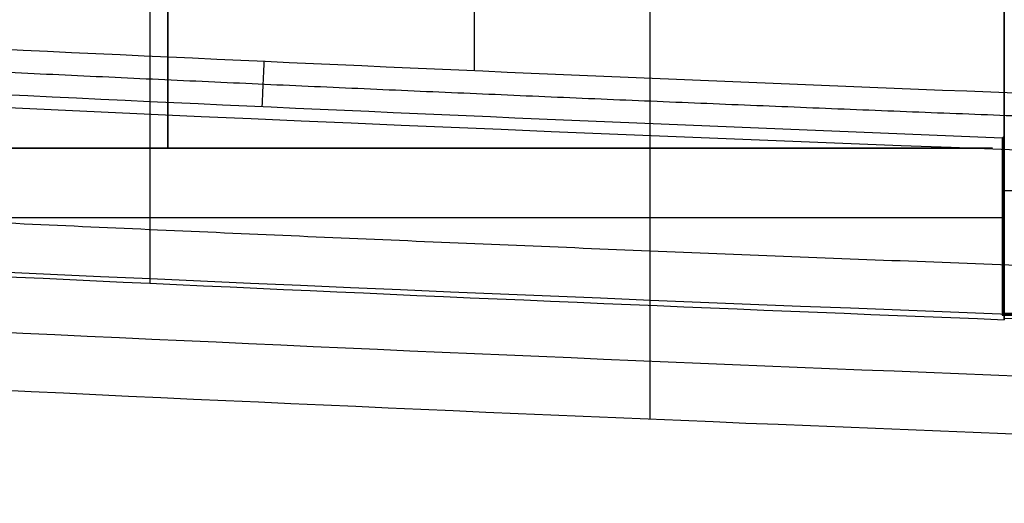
# Model space of a CAD drawing. Header units: millimetres. Extents: x -68 to 68, y -70 to 54.
# Tile 6 of 83: x -47 to -39, y -56 to -52. Entities that reach past the tile are written whole.
import ezdxf

# ---------------------------------------------------------------- set-up
doc = ezdxf.new("R2010")
doc.units = ezdxf.units.MM
doc.layers.add('Layer 01', color=7, linetype='Continuous', true_color=0x000000)

# ---------------------------------------------------------------- blocks, each defined once
blk = doc.blocks.new('User_Library-MINI-DIN-6.step')
at = {"layer": 'Layer 01', "color": 9, "true_color": 0xbebebe}
for p, q in [((-13.1, 6.3), (0, 6.3)), ((0, 5), (0, 6.3)), ((-5, 5), (0, 5)), ((-5, 3), (0, 3)), ((-5, 2), (0, 2)), ((-5, 0), (0, 0)), ((0, -0.4952, -1.925), (0, -0.4952, 1.925)), ((-5, -4), (0, -4)), ((0, -4.5), (-5, -4.5)), ((0, -4.7), (0, -4.5)), ((0, -4.7), (-5, -4.7)), ((-5, -5), (0, -5)), ((0, -6.5), (0, -5)), ((0, -6.5), (-13.1, -6.5))]:
    blk.add_line(p, q, dxfattribs=at)
at = {"layer": 'Layer 01', "color": 9, "true_color": 0xbebebe, "extrusion": (-1, 0, 0)}
for radius, start, end in [(5, 90, 270), (5, 270, 90), (4, 324.40114, 35.59886)]:
    blk.add_arc((0, 0), radius, start, end, dxfattribs=at)
at = {"layer": 'Layer 01', "color": 9, "true_color": 0xbebebe, "extrusion": (-1, 0, 2.79738e-32)}
blk.add_arc((0, 0), 4.7, 270, 90, dxfattribs=at)
at = {"layer": 'Layer 01', "color": 9, "true_color": 0xbebebe, "extrusion": (-1, 0, -5.84341e-32)}
blk.add_arc((0, 0), 4.5, 270, 90, dxfattribs=at)
at = {"layer": 'Layer 01', "color": 9, "true_color": 0xbebebe}
for points in [[(0, 6.3, 7), (0, 6.3), (0, 6.3, -7)], [(0, 3, -0.75), (0, 3), (0, 3, 0.75)], [(0, 2, 0.75), (0, 2), (0, 2, -0.75)], [(0, 0, -0.75), (0, 0), (0, 0, 0.75)], [(0, -6.5, -7), (0, -6.5), (0, -6.5, 7)]]:
    blk.add_open_spline(points, degree=2, dxfattribs=at)
blk = doc.blocks.new('X1.step')
at = {"layer": 'Layer 01', "extrusion": (-1, -1.19249e-08, -4.37114e-08)}
blk.add_blockref('User_Library-MINI-DIN-6.step', (73.1, 7.0153, -14), dxfattribs=at)
blk = doc.blocks.new('MC403-X_A_090322_MultipleBody.step')
at = {"layer": 'Layer 01'}
blk.add_blockref('X1.step', (0, 0), dxfattribs=at)
blk = doc.blocks.new('MC403-X_A_090322_MultipleBody 090322')
at = {"layer": 'Layer 01'}
blk.add_blockref('MC403-X_A_090322_MultipleBody.step', (0, 0), dxfattribs=at)
blk = doc.blocks.new('TRO-13-001 MC403 CASTING270122')
at = {"layer": 'Layer 01', "color": 7, "true_color": 0xdde8ff}
for p, q in [((-43.3967, -52.4407, -9.5), (-43.3967, -0.1826, -9.5)), ((-41.9081, -46.3347, -12.5), (-41.9081, -55.4022, -12.5)), ((-38.9087, -54.5087, 1.35), (-38.9087, -53.0052, 1.35)), ((-38.9, -53.4587, 1.1), (-22.2675, -53.4587, 1.1)), ((-38.9175, -53.6911, 1.6), (-52.9449, -53.6911, 1.6)), ((-38.9, -53.7571, 1.1), (-38.9175, -53.7571, 1.6)), ((-38.9087, -54.5087, 1.35), (-21.5913, -54.5087, 1.35))]:
    blk.add_line(p, q, dxfattribs=at)
blk.add_arc((0, 943.7193, -9.5), 997.1048, 267.0254247, 267.7812515, dxfattribs=at)
at = {"layer": 'Layer 01', "color": 7, "true_color": 0xdde8ff, "extrusion": (0, 0, -1)}
for centre, radius, start, end in [((0, 943.7193, -1.6), 997.4924, 272.2359793, 272.996876), ((0, 943.7193, -1.6), 999.5076, 271.02684, 273.038563), ((0, 943.7193, 12.5), 1000, 271.0428408, 273.0667884)]:
    blk.add_arc(centre, radius, start, end, dxfattribs=at)
at = {"layer": 'Layer 01', "color": 7, "true_color": 0xdde8ff}
blk.add_rational_spline([(-51.9465, -52.2255, -3.95), (-45.1798, -52.5784, -3.95), (-38.4089, -52.8394, -3.95)], [0.999991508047, 0.999968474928, 0.999991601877], degree=2, dxfattribs=at)
for points, degree in [([(-45.1837, -52.3612, -9.5), (-45.1925, -52.5548, -3.95), (-45.2013, -52.7484, 1.6)], 2), ([(-38.9, -52.9968, 1.1), (-38.9058, -53.0024, 1.2667), (-38.9116, -53.008, 1.4333), (-38.9175, -53.0136, 1.6)], 3), ([(-38.9175, -53.0136, 1.6), (-38.9175, -53.7655, 1.6), (-38.9175, -54.5175, 1.6)], 2), ([(-38.9, -52.9968, 1.1), (-38.9, -53.7484, 1.1), (-38.9, -54.5, 1.1)], 2), ([(-38.9, -54.5, 1.1), (-38.9087, -54.5087, 1.35), (-38.9175, -54.5175, 1.6)], 2), ([(-38.9175, -54.5175, 1.6), (-30.25, -54.5175, 1.6), (-21.5825, -54.5175, 1.6)], 2), ([(-38.9, -54.5, 1.1), (-30.25, -54.5, 1.1), (-21.6, -54.5, 1.1)], 2)]:
    blk.add_open_spline(points, degree=degree, dxfattribs=at)
blk = doc.blocks.new('TRO-13-003 MC403 FRONT CASING270122')
at = {"layer": 'Layer 01', "color": 254, "true_color": 0xcad1ee}
for p, q in [((-46.15, -54.2469, 15.2), (-46.15, -45.2215, 15.2)), ((-38.9, -54.5488, 15.4005), (-38.9, -46.5907, 15.4005))]:
    blk.add_line(p, q, dxfattribs=at)
for centre, radius, start, end in [((0, 943.7193, 15.2), 999.0327, 266.9359827, 267.768472), ((0, 943.7193, 15.601), 999.0187, 267.7684407, 268.7496259)]:
    blk.add_arc(centre, radius, start, end, dxfattribs=at)
for points, degree in [([(-38.9, -43.6036, 15.601), (-38.9, -49.0727, 15.601), (-38.9, -54.5418, 15.601)], 2), ([(-38.9, -49.5778, 15.2), (-38.9, -52.0668, 15.2), (-38.9, -54.5558, 15.2)], 2), ([(-3.6647, -53.8387, 18.6321), (-21.8087, -53.7742, 18.5736), (-39.9266, -53.2317, 18.0801), (-58.0185, -52.2128, 17.1555)], 3), ([(-3.665, -55.2373, 17.1879), (-21.8106, -55.1727, 17.1294), (-39.9301, -54.6294, 16.6366), (-58.0236, -53.609, 15.7135)], 3)]:
    blk.add_open_spline(points, degree=degree, dxfattribs=at)
blk.add_rational_spline([(-58.0503, -53.1868, 16.7017), (-39.9388, -54.2082, 17.6272), (-21.8169, -54.7512, 18.1204), (-3.6667, -54.8157, 18.179)], [0.871594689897, 0.871289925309, 0.871126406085, 0.871107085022], degree=3, dxfattribs=at)
blk.add_open_spline([(-38.9, -54.5558, 15.2), (-38.9, -54.5535, 15.2668), (-38.9, -54.5511, 15.3336), (-38.9, -54.5488, 15.4004), (-38.9, -54.5465, 15.4672), (-38.9, -54.5441, 15.5341), (-38.9, -54.5418, 15.601)], degree=3, knots=[0, 0, 0, 0, 0.2004926, 0.2004926, 0.2004926, 0.4012448, 0.4012448, 0.4012448, 0.4012448], dxfattribs=at)

msp = doc.modelspace()

# ---------------------------------------------------------------- block references
at = {"layer": 'Layer 01'}
for name, p in [('TRO-13-001 MC403 CASTING270122', (0, 0)), ('TRO-13-003 MC403 FRONT CASING270122', (0, 0)), ('MC403-X_A_090322_MultipleBody 090322', (-60, 20, 1.6014))]:
    msp.add_blockref(name, p, dxfattribs=at)

doc.saveas('drawing.dxf')
